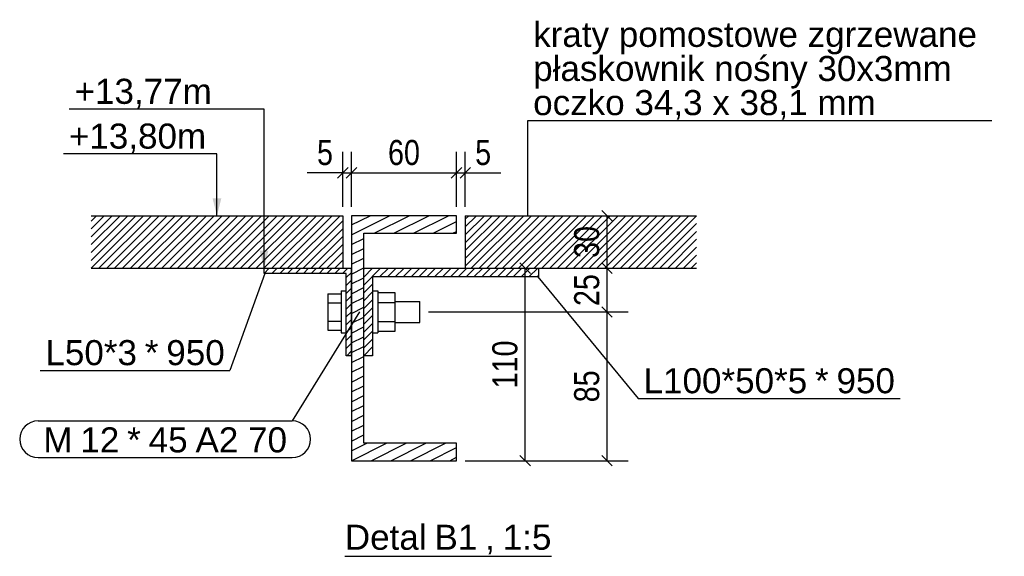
# Model space of a CAD drawing. Header units: millimetres. Extents: x 75 to 96588, y 16 to 10023.
# Tile 24 of 25: x 90180 to 90743, y 22 to 329. Entities that reach past the tile are written whole.
import ezdxf

# ---------------------------------------------------------------- set-up
doc = ezdxf.new("R2010")
doc.units = ezdxf.units.MM
doc.styles.add('Arial', font='ARIAL.TTF', dxfattribs={"height": 0.2})
doc.styles.add('Arial Narrow', font='ARIALN.TTF', dxfattribs={"height": 0.2})

# ---------------------------------------------------------------- blocks, each defined once
blk = doc.blocks.new('Unknown-18 - 81127')
at = {"color": 6}
blk.add_line((90366.18, 22.5), (90484.22, 22.5), dxfattribs=at)
at = {"color": 6, "style": 'Arial'}
for s, height, p in [('Detal', 14.326, (90366.18, 26.25)), ('B1', 14.326, (90417.38, 26.25)), ('1:5', 14.326, (90456.41, 26.25)), (',', 14.33, (90446.35, 26.25))]:
    blk.add_text(s, height=height, dxfattribs=at).set_placement(p)
blk = doc.blocks.new('Part-81143 - 81127')
h = blk.add_hatch()
h.set_pattern_fill('', color=1, style=0, pattern_type=0)
h.set_pattern_definition([(45, (90376.963, 137.1695), (-2.24506, 2.24506), [])])
h.paths.add_polyline_path([(90376.96, 187.17), (90376.96, 137.17), (90381.96, 137.17), (90381.96, 182.17), (90476.96, 182.17), (90476.96, 187.17)])
at = {"color": 7}
for p, q in [((90376.96, 187.17), (90476.96, 187.17)), ((90376.96, 137.17), (90376.96, 187.17)), ((90476.96, 182.17), (90476.96, 187.17)), ((90476.96, 182.17), (90381.96, 182.17)), ((90381.96, 182.17), (90381.96, 137.17)), ((90381.96, 137.17), (90376.96, 137.17))]:
    blk.add_line(p, q, dxfattribs=at)
blk = doc.blocks.new('Part-81135 - 81127')
h = blk.add_hatch()
h.set_pattern_fill('', color=1, style=0, pattern_type=0)
h.set_pattern_definition([(45, (90221.182, 187.1695), (-2.245064, 2.245064), [])])
h.paths.add_polyline_path([(90221.18, 217.17), (90221.18, 187.17), (90365.01, 187.17), (90365.01, 217.17)])
at = {"color": 7}
for p, q in [((90221.18, 217.17), (90365.01, 217.17)), ((90365.01, 217.17), (90365.01, 187.17)), ((90221.18, 187.17), (90365.01, 187.17))]:
    blk.add_line(p, q, dxfattribs=at)
blk = doc.blocks.new('Part-81132 - 81127')
h = blk.add_hatch()
h.set_pattern_fill('', color=96, scale=5, style=0, pattern_type=0)
h.set_pattern_definition([(26.565, (90369.963, 77.169), (-5.61266, 2.80633), [])])
h.paths.add_polyline_path([(90369.96, 217.17), (90369.96, 77.17), (90429.96, 77.17), (90429.96, 87.17), (90376.96, 87.17), (90376.96, 207.17), (90429.96, 207.17), (90429.96, 217.17)])
at = {"color": 96}
for p, q in [((90429.96, 217.17), (90369.96, 217.17)), ((90369.96, 217.17), (90369.96, 77.17)), ((90429.96, 207.17), (90429.96, 217.17)), ((90376.96, 87.17), (90376.96, 207.17)), ((90376.96, 207.17), (90429.96, 207.17)), ((90429.96, 87.17), (90376.96, 87.17)), ((90429.96, 77.17), (90429.96, 87.17)), ((90369.96, 77.17), (90429.96, 77.17))]:
    blk.add_line(p, q, dxfattribs=at)
blk = doc.blocks.new('Part-81142 - 81127')
h = blk.add_hatch()
h.set_pattern_fill('', color=1, style=0, pattern_type=0)
h.set_pattern_definition([(45, (90320.013, 184.1695), (-2.24506, 2.24506), [])])
h.paths.add_polyline_path([(90320.01, 187.17), (90320.01, 184.17), (90367.01, 184.17), (90367.01, 137.17), (90370.01, 137.17), (90370.01, 187.17)])
at = {"color": 7}
for p, q in [((90320.01, 187.17), (90370.01, 187.17)), ((90320.01, 184.17), (90320.01, 187.17)), ((90370.01, 137.17), (90370.01, 187.17)), ((90367.01, 184.17), (90320.01, 184.17)), ((90367.01, 137.17), (90367.01, 184.17)), ((90370.01, 137.17), (90367.01, 137.17))]:
    blk.add_line(p, q, dxfattribs=at)
blk = doc.blocks.new('Part-81138 - 81127')
h = blk.add_hatch()
h.set_pattern_fill('', color=1, style=0, pattern_type=0)
h.set_pattern_definition([(45, (90567.158, 217.1695), (-2.245064, 2.245064), [])])
h.paths.add_polyline_path([(90567.16, 187.17), (90567.16, 217.17), (90435.01, 217.17), (90435.01, 187.17)])
at = {"color": 7}
for p, q in [((90435.01, 217.17), (90435.01, 187.17)), ((90435.01, 217.17), (90567.16, 217.17)), ((90435.01, 187.17), (90567.16, 187.17))]:
    blk.add_line(p, q, dxfattribs=at)
blk = doc.blocks.new('Bolt-81144 - 81127')
at = {"color": 7}
for p, q in [((90356.51, 172.56), (90356.51, 151.78)), ((90356.51, 172.56), (90364.01, 172.56)), ((90364.01, 174.17), (90364.01, 150.17)), ((90364.01, 174.17), (90367.01, 174.17)), ((90381.96, 174.17), (90384.96, 174.17)), ((90384.96, 174.17), (90384.96, 150.17)), ((90394.96, 173.14), (90384.96, 173.14)), ((90394.96, 151.2), (90394.96, 173.14)), ((90356.51, 167.37), (90364.01, 167.37)), ((90384.96, 167.65), (90394.96, 167.65)), ((90394.96, 168.17), (90409.01, 168.17)), ((90409.01, 167.37), (90409.01, 168.17)), ((90409.01, 156.97), (90409.01, 167.37)), ((90356.51, 156.97), (90364.01, 156.97)), ((90384.96, 156.68), (90394.96, 156.68)), ((90394.96, 156.17), (90409.01, 156.17)), ((90409.01, 156.17), (90409.01, 156.97)), ((90356.51, 151.78), (90364.01, 151.78)), ((90364.01, 150.17), (90367.01, 150.17)), ((90381.96, 150.17), (90384.96, 150.17)), ((90384.96, 151.2), (90394.96, 151.2))]:
    blk.add_line(p, q, dxfattribs=at)
blk = doc.blocks.new('Bolt-81146 - 81127')
at = {"color": 7}
for p, q in [((90356.51, 172.56), (90356.51, 151.78)), ((90356.51, 172.56), (90364.01, 172.56)), ((90364.01, 174.17), (90364.01, 150.17)), ((90364.01, 174.17), (90367.01, 174.17)), ((90381.96, 174.17), (90384.96, 174.17)), ((90384.96, 174.17), (90384.96, 150.17)), ((90394.96, 173.14), (90384.96, 173.14)), ((90394.96, 151.2), (90394.96, 173.14)), ((90356.51, 167.37), (90364.01, 167.37)), ((90384.96, 167.65), (90394.96, 167.65)), ((90394.96, 168.17), (90409.01, 168.17)), ((90409.01, 167.37), (90409.01, 168.17)), ((90409.01, 156.97), (90409.01, 167.37)), ((90356.51, 156.97), (90364.01, 156.97)), ((90384.96, 156.68), (90394.96, 156.68)), ((90394.96, 156.17), (90409.01, 156.17)), ((90409.01, 156.17), (90409.01, 156.97)), ((90356.51, 151.78), (90364.01, 151.78)), ((90364.01, 150.17), (90367.01, 150.17)), ((90381.96, 150.17), (90384.96, 150.17)), ((90384.96, 151.2), (90394.96, 151.2))]:
    blk.add_line(p, q, dxfattribs=at)
blk = doc.blocks.new('StraightDimension-84233 - 81127')
at = {"color": 174}
for p, q in [((90365.01, 222.17), (90365.01, 253.66)), ((90369.96, 222.17), (90369.96, 253.66)), ((90362.01, 238.66), (90368.01, 244.66)), ((90372.96, 244.66), (90366.96, 238.66)), ((90365.01, 241.66), (90344.64, 241.66)), ((90365.01, 241.66), (90344.64, 241.66)), ((90365.01, 241.66), (90369.96, 241.66))]:
    blk.add_line(p, q, dxfattribs=at)
at = {"color": 30, "style": 'Arial Narrow'}
blk.add_text('5', height=14.32, dxfattribs=at).set_placement((90350.27, 246.16))
blk = doc.blocks.new('StraightDimension-84231 - 81127')
at = {"color": 174}
for p, q in [((90429.96, 222.17), (90429.96, 253.66)), ((90435.01, 222.17), (90435.01, 253.66)), ((90426.96, 238.66), (90432.96, 244.66)), ((90438.01, 244.66), (90432.01, 238.66)), ((90429.96, 241.66), (90435.01, 241.66)), ((90435.01, 241.66), (90455.38, 241.66)), ((90435.01, 241.66), (90455.38, 241.66))]:
    blk.add_line(p, q, dxfattribs=at)
at = {"color": 30, "style": 'Arial Narrow'}
blk.add_text('5', height=14.32, dxfattribs=at).set_placement((90440.64, 246.16))
blk = doc.blocks.new('StraightDimension-84413 - 81127')
at = {"color": 174}
for p, q in [((90440.01, 187.17), (90481.24, 187.17)), ((90472.24, 184.17), (90466.24, 190.17)), ((90469.24, 77.17), (90469.24, 187.17)), ((90466.24, 80.17), (90472.24, 74.17)), ((90434.96, 77.17), (90481.24, 77.17))]:
    blk.add_line(p, q, dxfattribs=at)
at = {"color": 30, "style": 'Arial Narrow'}
blk.add_text('110', height=14.316, rotation=90.0002, dxfattribs=at).set_placement((90464.74, 118.49))
blk = doc.blocks.new('StraightDimension-84625 - 81127')
at = {"color": 174}
for p, q in [((90519, 214.17), (90513, 220.17)), ((90440.01, 217.17), (90528, 217.17)), ((90516, 187.17), (90516, 217.17)), ((90414.01, 187.17), (90528, 187.17)), ((90513, 190.17), (90519, 184.17))]:
    blk.add_line(p, q, dxfattribs=at)
at = {"color": 30, "style": 'Arial Narrow'}
blk.add_text('30', height=14.316, rotation=90.0002, dxfattribs=at).set_placement((90511.5, 193.05))
blk = doc.blocks.new('StraightDimension-84232 - 81127')
at = {"color": 174}
for p, q in [((90369.96, 222.17), (90369.96, 253.66)), ((90429.96, 222.17), (90429.96, 253.66)), ((90372.96, 244.66), (90366.96, 238.66)), ((90426.96, 238.66), (90432.96, 244.66)), ((90369.96, 241.66), (90429.96, 241.66))]:
    blk.add_line(p, q, dxfattribs=at)
at = {"color": 30, "style": 'Arial Narrow'}
blk.add_text('60', height=14.316, dxfattribs=at).set_placement((90390.84, 246.16))
blk = doc.blocks.new('StraightDimension-84626 - 81127')
at = {"color": 174}
for p, q in [((90414.01, 187.17), (90528, 187.17)), ((90519, 184.17), (90513, 190.17)), ((90516, 162.17), (90516, 187.17)), ((90513, 165.17), (90519, 159.17)), ((90414.01, 162.17), (90528, 162.17))]:
    blk.add_line(p, q, dxfattribs=at)
at = {"color": 30, "style": 'Arial Narrow'}
blk.add_text('25', height=14.316, rotation=90.0002, dxfattribs=at).set_placement((90511.5, 165.55))
blk = doc.blocks.new('StraightDimension-84627 - 81127')
at = {"color": 174}
for p, q in [((90519, 159.17), (90513, 165.17)), ((90414.01, 162.17), (90528, 162.17)), ((90516, 77.17), (90516, 162.17)), ((90513, 80.17), (90519, 74.17)), ((90434.96, 77.17), (90528, 77.17))]:
    blk.add_line(p, q, dxfattribs=at)
at = {"color": 30, "style": 'Arial Narrow'}
blk.add_text('85', height=14.316, rotation=90.0002, dxfattribs=at).set_placement((90511.5, 110.55))
blk = doc.blocks.new('Unknown-84677 - 81127')
blk.add_hatch(color=6).paths.add_polyline_path([(90322.51, 197.17), (90320.01, 187.17), (90317.51, 197.17)])
at = {"color": 6}
for p, q in [((90293.13, 278.12), (90208.73, 278.12)), ((90320.01, 278.12), (90293.13, 278.12)), ((90320.01, 187.17), (90320.01, 278.12))]:
    blk.add_line(p, q, dxfattribs=at)
at = {"color": 6, "style": 'Arial'}
blk.add_text('+13,77m', height=14.326, dxfattribs=at).set_placement((90211.73, 281.12))
blk = doc.blocks.new('Mark-83713 - 81127')
at = {"color": 7}
for p, q in [((90374.49, 162.17), (90336.12, 99.9)), ((90190.89, 99.9), (90336.12, 99.9)), ((90190.89, 78.9), (90336.12, 78.9))]:
    blk.add_line(p, q, dxfattribs=at)
for centre, start, end in [((90190.89, 89.4), 90, 270), ((90336.12, 89.4), 270, 90)]:
    blk.add_arc(centre, 10.5, start, end, dxfattribs=at)
at = {"color": 30, "style": 'Arial'}
for s, height, p in [('M', 14.33, (90193.89, 81.9)), ('12', 14.326, (90215.05, 81.9)), ('*', 14.33, (90241.8, 81.9)), ('45', 14.326, (90254.09, 81.9)), ('A2 70', 14.326, (90280.84, 81.9))]:
    blk.add_text(s, height=height, dxfattribs=at).set_placement(p)
blk = doc.blocks.new('Mark-84174 - 81127')
at = {"color": 136}
for p in [(90320.5, 184.17), (90192.08, 128.75)]:
    blk.add_line(p, (90300.53, 128.75), dxfattribs=at)
at = {"color": 30, "style": 'Arial'}
for s, height, p in [('L50*3', 14.326, (90195.08, 131.75)), ('*', 14.33, (90251.87, 131.75)), ('950', 14.326, (90264.16, 131.75))]:
    blk.add_text(s, height=height, dxfattribs=at).set_placement(p)
blk = doc.blocks.new('Mark-84175 - 81127')
at = {"color": 136}
for p, q in [((90476.47, 182.17), (90533.86, 112.7)), ((90533.86, 112.7), (90683.47, 112.7))]:
    blk.add_line(p, q, dxfattribs=at)
at = {"color": 30, "style": 'Arial'}
for s, height, p in [('L100*50*5', 14.326, (90536.86, 115.7)), ('*', 14.33, (90634.81, 115.7)), ('950', 14.326, (90647.09, 115.7))]:
    blk.add_text(s, height=height, dxfattribs=at).set_placement(p)
blk = doc.blocks.new('Unknown-84684 - 81127')
blk.add_hatch(color=6).paths.add_polyline_path([(90295.6, 227.17), (90293.1, 217.17), (90290.6, 227.17)])
at = {"color": 6}
for p, q in [((90289.9, 252.53), (90205.5, 252.53)), ((90293.1, 252.53), (90289.9, 252.53)), ((90293.1, 217.17), (90293.1, 252.53))]:
    blk.add_line(p, q, dxfattribs=at)
at = {"color": 6, "style": 'Arial'}
blk.add_text('+13,80m', height=14.326, dxfattribs=at).set_placement((90208.5, 255.53))
blk = doc.blocks.new('Text-84708 - 81127')
at = {"color": 136}
for p, q in [((90470.79, 217.17), (90470.79, 271.67)), ((90470.79, 271.67), (90735.86, 271.67))]:
    blk.add_line(p, q, dxfattribs=at)
at = {"color": 30, "style": 'Arial'}
for s, p in [('kraty pomostowe zgrzewane ', (90473.79, 313.67)), ('płaskownik nośny 30x3mm', (90473.79, 294.17)), ('oczko 34,3 x 38,1 mm', (90473.79, 274.67))]:
    blk.add_text(s, height=14.3262, dxfattribs=at).set_placement(p)

msp = doc.modelspace()

# ---------------------------------------------------------------- block references
for name in ['Text-84708 - 81127', 'Unknown-84677 - 81127', 'Unknown-84684 - 81127', 'StraightDimension-84233 - 81127', 'StraightDimension-84232 - 81127', 'StraightDimension-84231 - 81127', 'StraightDimension-84625 - 81127', 'Part-81135 - 81127', 'Part-81132 - 81127', 'Part-81138 - 81127', 'Part-81142 - 81127', 'Part-81143 - 81127', 'StraightDimension-84626 - 81127', 'StraightDimension-84413 - 81127', 'Mark-84174 - 81127', 'Mark-84175 - 81127', 'Bolt-81144 - 81127', 'Bolt-81146 - 81127', 'StraightDimension-84627 - 81127', 'Mark-83713 - 81127', 'Unknown-18 - 81127']:
    msp.add_blockref(name, (0, 0))

doc.saveas('drawing.dxf')
